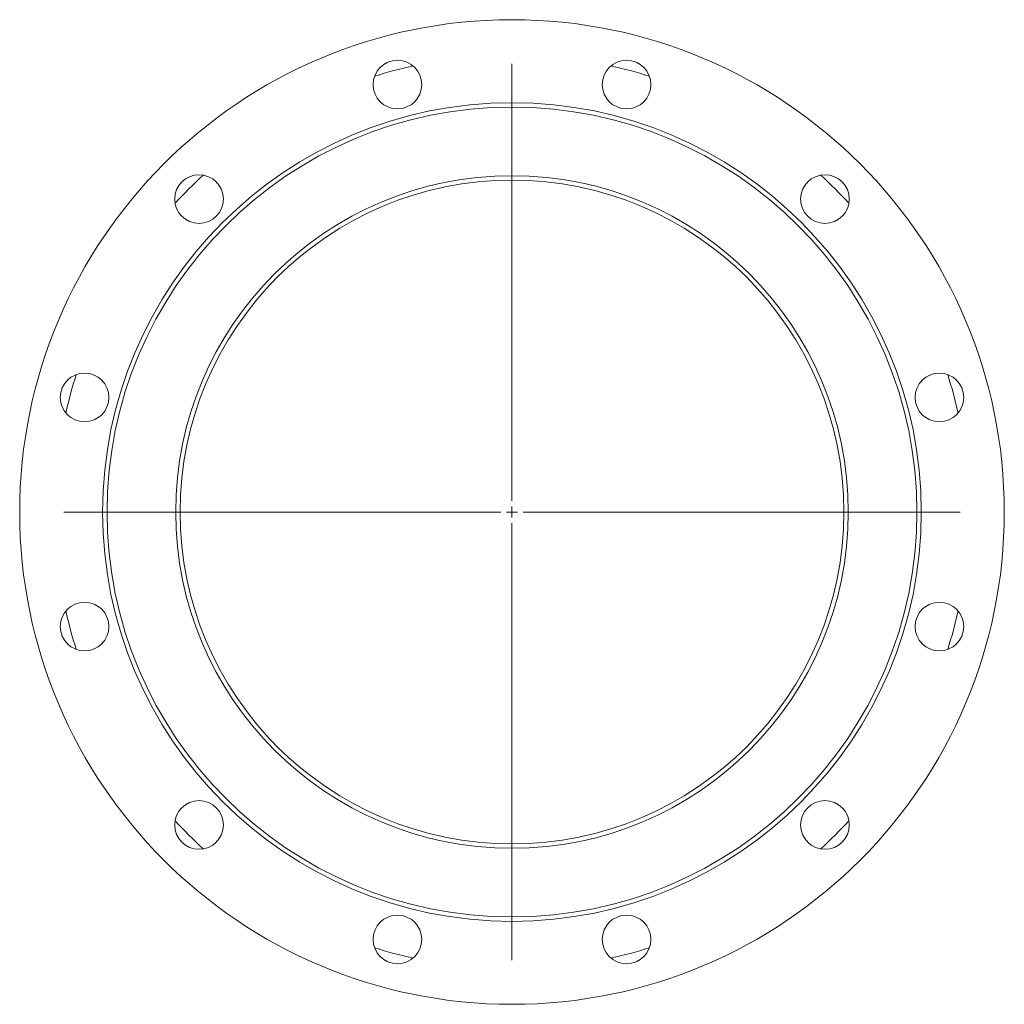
# Model space of a CAD drawing. Header units: millimetres. Extents: x -11 to 434, y -73 to 372.
import ezdxf

# ---------------------------------------------------------------- set-up
doc = ezdxf.new("R2010")
doc.units = ezdxf.units.MM

# ---------------------------------------------------------------- blocks, each defined once
blk = doc.blocks.new('SW_CENTERMARKSYMBOL_0')
at = {"color": 0, "linetype": 'Continuous', "lineweight": 0}
for p, q in [((0, 5), (0, 202.5)), ((-5, 0), (-202.5, 0)), ((0, 0), (-2.5, 0)), ((0, 0), (0, 2.5)), ((0, 0), (0, -2.5)), ((0, 0), (2.5, 0)), ((5, 0), (202.5, 0)), ((0, -5), (0, -202.5))]:
    blk.add_line(p, q, dxfattribs=at)

msp = doc.modelspace()

# ---------------------------------------------------------------- linework, layer by layer
at = {"color": 7, "linetype": 'Continuous', "lineweight": 15}
for centre, radius in [((211.64, 149.97), 222.5), ((159.88, 343.16), 11), ((263.41, 343.16), 11), ((211.64, 149.97), 185), ((211.64, 149.97), 183), ((70.22, 291.39), 11), ((211.64, 149.97), 152), ((211.64, 149.97), 150), ((353.07, 291.39), 11), ((18.46, 201.74), 11), ((404.83, 201.74), 11), ((18.46, 98.21), 11), ((404.83, 98.21), 11), ((70.22, 8.55), 11), ((353.07, 8.55), 11), ((159.88, -43.21), 11), ((263.41, -43.21), 11)]:
    msp.add_circle(centre, radius, dxfattribs=at)
for start, end in [(102.5006, 107.4994), (72.5006, 77.4994), (132.5006, 137.4994), (42.5006, 47.4994), (162.5006, 167.4994), (12.5006, 17.4994), (192.5006, 197.4994), (342.5006, 347.4994), (222.5006, 227.4994), (312.5006, 317.4994), (252.5006, 257.4994), (282.5006, 287.4994)]:
    msp.add_arc((211.64, 149.97), 206.51, start, end, dxfattribs=at)

# ---------------------------------------------------------------- block references
at = {"color": 7, "linetype": 'Continuous', "lineweight": 0}
msp.add_blockref('SW_CENTERMARKSYMBOL_0', (211.64, 149.97), dxfattribs=at)

doc.saveas('drawing.dxf')
